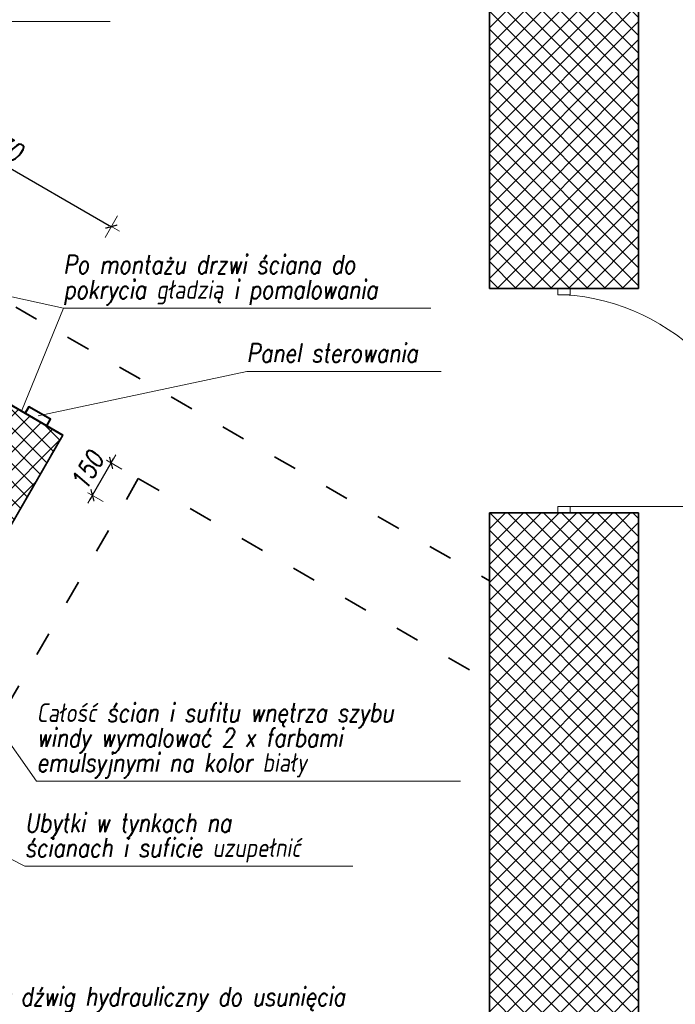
# Model space of a CAD drawing. Header units: millimetres. Extents: x 558 to 24471, y -5755 to 9551.
# Tile 35 of 37: x 23472 to 23736, y 8591 to 8987. Entities that reach past the tile are written whole.
import ezdxf
from ezdxf.enums import TextEntityAlignment as Align

# ---------------------------------------------------------------- set-up
doc = ezdxf.new("R2010")
doc.units = ezdxf.units.MM
doc.linetypes.add('ACAD_ISO03W100', pattern=[30, 12, -18])
for name, color, linetype, lineweight in [('K_Grube', 4, 'Continuous', 35), ('K_Grube_projektowane', 10, 'Continuous', 40), ('K_Kreskowanie', 8, 'Continuous', 5), ('K_Opis_zmienny', 2, 'Continuous', 13), ('K_Stolarka', 3, 'Continuous', 15), ('K_Wymiarowanie', 84, 'Continuous', 13)]:
    doc.layers.add(name, color=color, linetype=linetype, lineweight=lineweight)
doc.styles.add('Zwykły 50', font='romans.shx', dxfattribs={"width": 0.8, "oblique": 10, "height": 7.5})
doc.dimstyles.new('Skala_50', dxfattribs={"dimtxt": 7.5, "dimasz": 1, "dimexe": 1.25, "dimexo": 0.625, "dimgap": 3, "dimtad": 1, "dimdec": 1, "dimlfac": 10, "dimrnd": 0.5, "dimdsep": 46, "dimtxsty": 'Zwykły 50', "dimblk": 'Wymiar', "dimcen": 2.5, "dimse1": 1, "dimse2": 1, "dimazin": 0, "dimtfac": 1, "dimtdec": 1, "dimtix": 1, "dimtmove": 0, "dimatfit": 3, "dimfxl": 1, "dimtfill": 1, "dimarcsym": 0})
pattern_1 = [(45, (2962.861, -2454.189), (-3.5921024, 3.5921024), []), (135, (2962.861, -2454.189), (-3.5921024, -3.5921024), [])]

# ---------------------------------------------------------------- blocks, each defined once
blk = doc.blocks.new('Wymiar')
for p, q in [((0, -5), (0, 5)), ((-3.75, 0), (3.75, 0))]:
    blk.add_line(p, q)
at = {"const_width": 0.5}
blk.add_lwpolyline([(-1.77, -1.77), (1.77, 1.77)], dxfattribs=at)
blk = doc.blocks.new('*D659')
at = {"layer": 'Defpoints', "color": 0}
for p in [(23508.88, 8903.5), (23369.92, 8888.82), (23467.78, 8832.32)]:
    blk.add_point(p, dxfattribs=at)
at = {"layer": 'K_Wymiarowanie', "color": 0, "lineweight": -2, "ltscale": 5}
blk.add_line((23411.89, 8959.5), (23508.02, 8904), dxfattribs=at)
at = {"layer": 'K_Wymiarowanie', "color": 0, "linetype": 'ByBlock', "lineweight": -2}
for p, rotation in [((23411.02, 8960), 150.000000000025), ((23508.88, 8903.5), 330.000000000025)]:
    blk.add_blockref('Wymiar', p, dxfattribs=dict(at, rotation=rotation))
at = {"layer": 'K_Wymiarowanie', "color": 0, "ltscale": 5, "insert": (23463.33, 8937.6), "char_height": 7.5, "attachment_point": 5, "rotation": 330, "style": 'Zwykły 50', "bg_fill": 3, "box_fill_scale": 1.1, "bg_fill_color": 256, "bg_fill_true_color": 13158600, "bg_fill_transparency": 0}
blk.add_mtext('1130', dxfattribs=at)
blk = doc.blocks.new('*D855')
at = {"layer": 'Defpoints', "color": 0}
for p in [(23467.78, 8832.32), (23460.28, 8819.33), (23508.8, 8808.64)]:
    blk.add_point(p, dxfattribs=at)
at = {"layer": 'K_Wymiarowanie', "color": 0, "lineweight": -2, "ltscale": 5}
for p, q in [((23501.3, 8795.65), (23508.8, 8808.64)), ((23509.3, 8809.5), (23509.8, 8810.37)), ((23500.8, 8794.78), (23500.3, 8793.91))]:
    blk.add_line(p, q, dxfattribs=at)
at = {"layer": 'K_Wymiarowanie', "color": 0, "linetype": 'ByBlock', "lineweight": -2}
for p, rotation in [((23508.8, 8808.64), 240.0000000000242), ((23501.3, 8795.65), 60.00000000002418)]:
    blk.add_blockref('Wymiar', p, dxfattribs=dict(at, rotation=rotation))
at = {"layer": 'K_Wymiarowanie', "color": 0, "ltscale": 5, "insert": (23499.2, 8805.52), "char_height": 7.5, "attachment_point": 5, "rotation": 60, "style": 'Zwykły 50', "bg_fill": 3, "box_fill_scale": 1.1, "bg_fill_color": 256, "bg_fill_true_color": 13158600, "bg_fill_transparency": 0}
blk.add_mtext('150', dxfattribs=at)

msp = doc.modelspace()

# ---------------------------------------------------------------- hatches: boundary and pattern name
at = {"layer": 'K_Kreskowanie', "ltscale": 5}
h = msp.add_hatch(dxfattribs=at)
h.set_pattern_fill('ANSI37', color=256, scale=1.6)
h.set_pattern_definition(pattern_1)
h.paths.add_polyline_path([(23249.479, 9166.202), (23216.57, 9185.202), (23289.57, 9311.641), (23322.479, 9292.641)])
h.paths.add_polyline_path([(23720.798, 9030.55), (23720.798, 8878.627), (23660.798, 8878.627), (23660.798, 9002.627), (23701.798, 9073.641), (23734.707, 9054.641)])
h.paths.add_polyline_path([(23006.193, 9098.817), (22754.193, 8662.34), (22775.843, 8649.84), (22896.843, 8859.418), (23147.991, 8714.418), (23160.491, 8736.069), (22909.343, 8881.069), (23027.843, 9086.317), (23176.8, 9000.317), (23194.3, 9030.628), (23176.979, 9040.628), (23204.479, 9088.259), (23171.57, 9107.259), (23144.07, 9059.628), (23006.372, 9139.128), (22988.872, 9108.817)])
h.paths.add_polyline_path([(23280.902, 8980.628), (23263.402, 8950.317), (23369.923, 8888.817), (23387.423, 8919.128)])
h.paths.add_polyline_path([(23190.802, 8718.569), (23160.491, 8736.069), (23147.991, 8714.418), (23178.302, 8696.918)])
h.paths.add_polyline_path([(23720.798, 8788.627), (23660.798, 8788.627), (23660.798, 8226.627), (23720.798, 8226.627)])
h = msp.add_hatch(dxfattribs=at)
h.set_pattern_fill('ANSI37', color=256, scale=1.6)
h.set_pattern_definition(pattern_1)
h.paths.add_polyline_path([(23314.792, 8903.327), (23362.423, 8875.827), (23369.923, 8888.817), (23309.302, 8923.817), (23178.302, 8696.918), (23358.435, 8592.918), (23489.435, 8819.817), (23467.784, 8832.317), (23460.284, 8819.327), (23468.944, 8814.327), (23352.944, 8613.409), (23198.792, 8702.409)])

# ---------------------------------------------------------------- linework, layer by layer
at = {"layer": 'K_Grube', "ltscale": 5}
for p, q in [((23720.798, 8878.627), (23720.798, 9030.55)), ((23660.798, 8878.627), (23660.798, 9002.627)), ((23660.798, 8878.627), (23720.798, 8878.627)), ((23489.435, 8819.817), (23358.435, 8592.918)), ((23660.798, 8226.627), (23660.798, 8788.627)), ((23660.798, 8788.627), (23720.798, 8788.627)), ((23720.798, 8226.627), (23720.798, 8788.627))]:
    msp.add_line(p, q, dxfattribs=at)
at = {"layer": 'K_Grube', "linetype": 'ACAD_ISO03W100', "ltscale": 0.8}
for p, q in [((23387.423, 8919.128), (23660.798, 8761.295)), ((23489.435, 8819.817), (23179.935, 8283.747)), ((23519.746, 8802.317), (23210.246, 8266.247)), ((23519.746, 8802.317), (23660.798, 8720.88))]:
    msp.add_line(p, q, dxfattribs=at)
at = {"layer": 'K_Grube_projektowane'}
msp.add_line((23467.784, 8832.317), (23489.435, 8819.817), dxfattribs=at)
msp.add_lwpolyline([(23474.279, 8828.567), (23482.94, 8823.567), (23484.44, 8826.165), (23475.779, 8831.165)], close=True, dxfattribs=at)
at = {"layer": 'K_Opis_zmienny'}
for p, q in [((23392.136, 8985.909), (23508.375, 8985.909)), ((23489.627, 8870.774), (23637.318, 8870.774)), ((23479.453, 8827.527), (23563.3, 8845.266)), ((23563.3, 8845.266), (23641.459, 8845.266)), ((23431.039, 8748.672), (23478.859, 8680.849)), ((23395.356, 8686.868), (23474.202, 8646.662)), ((23478.859, 8680.849), (23649.166, 8680.849)), ((23474.202, 8646.662), (23605.891, 8646.662))]:
    msp.add_line(p, q, dxfattribs=at)
at = {"layer": 'K_Opis_zmienny', "ltscale": 5}
for q in [(23374.08, 8896.017), (23472.752, 8829.449)]:
    msp.add_line((23489.627, 8870.774), q, dxfattribs=at)
at = {"layer": 'K_Stolarka'}
msp.add_line((23690.798, 8791.127), (23770.798, 8791.127), dxfattribs=at)
for points in [[(23688.298, 8878.627), (23693.298, 8878.627), (23693.298, 8876.127), (23688.298, 8876.127)], [(23688.298, 8791.127), (23693.298, 8791.127), (23693.298, 8788.627), (23688.298, 8788.627)]]:
    msp.add_lwpolyline(points, close=True, dxfattribs=at)
msp.add_arc((23685.988, 8791.453), 84.811, 359.78018, 86.74841, dxfattribs=at)

# ---------------------------------------------------------------- texts
at = {"layer": 'K_Opis_zmienny', "style": 'Zwykły 50', "oblique": 10, "width": 0.8}
for s, p in [('Panel sterowania', (23563.3, 8852.766)), ('Całość ścian i sufitu wnętrza szybu', (23478.859, 8708.349)), ('windy wymalować 2 x farbami', (23478.859, 8698.349)), ('emulsyjnymi na kolor biały', (23478.859, 8688.349)), ('Ubytki w tynkach na', (23474.202, 8664.162)), ('ścianach i suficie uzupełnić', (23474.202, 8654.162)), ('Istniejący dźwig hydrauliczny do usunięcia', (23430.959, 8594.322))]:
    msp.add_text(s, height=7.5, dxfattribs=at).set_placement(p, align=Align.MIDDLE_LEFT)

# ---------------------------------------------------------------- next in the draw order: dimensions: what is measured, and where the dimension line sits
at = {"layer": 'K_Wymiarowanie', "ltscale": 5}
dim = msp.add_aligned_dim(p1=(23369.923, 8888.817), p2=(23467.784, 8832.317), distance=82.194, dimstyle='Skala_50', dxfattribs=at)
dim.commit()
dim.dimension.update_dxf_attribs({"geometry": '*D659', "text_midpoint": (23463.326, 8937.595)})

# ---------------------------------------------------------------- next in the draw order: texts
at = {"layer": 'K_Opis_zmienny', "style": 'Zwykły 50', "oblique": 10, "width": 0.8}
for s, p in [('Po montażu drzwi ściana do', (23489.627, 8888.274)), ('pokrycia gładzią i pomalowania', (23489.627, 8878.274))]:
    msp.add_text(s, height=7.5, dxfattribs=at).set_placement(p, align=Align.MIDDLE_LEFT)

# ---------------------------------------------------------------- next in the draw order: dimensions: what is measured, and where the dimension line sits
at = {"layer": 'K_Wymiarowanie', "ltscale": 5}
dim = msp.add_aligned_dim(p1=(23460.284, 8819.327), p2=(23467.784, 8832.317), distance=-47.361, dimstyle='Skala_50', dxfattribs=at)
dim.commit()
dim.dimension.update_dxf_attribs({"geometry": '*D855', "text_midpoint": (23499.204, 8805.516)})

doc.saveas('drawing.dxf')
